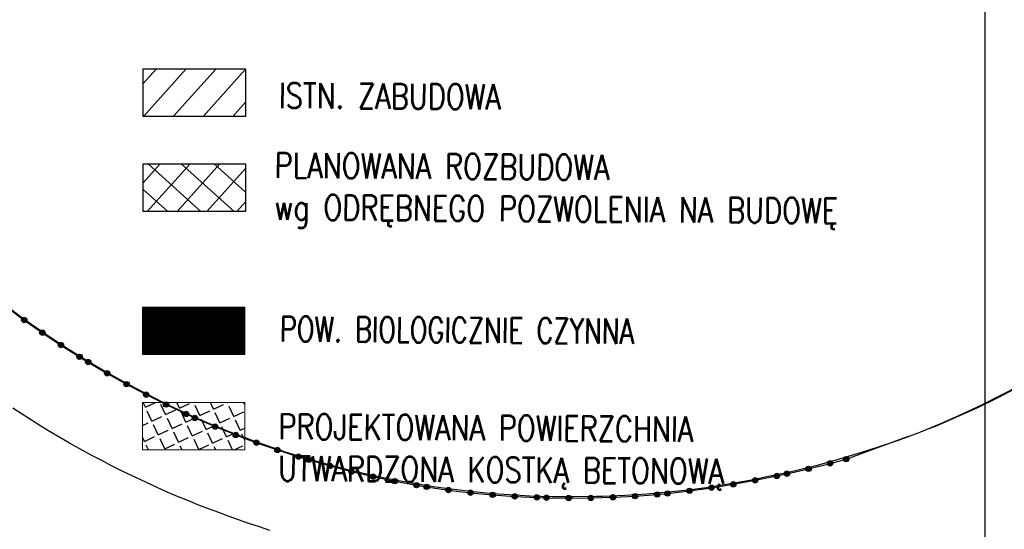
# Model space of a CAD drawing. Extents: x 88043 to 202646, y -79156 to -1177.
# Tile 47 of 54: x 167052 to 171495, y -36493 to -34195. Entities that reach past the tile are written whole.
import ezdxf

# ---------------------------------------------------------------- set-up
doc = ezdxf.new("R2010")
doc.units = ezdxf.units.DM
doc.header["$MEASUREMENT"] = 0
for name, pattern in [('4001', [0]), ('4002', [2, 1, -1]), ('4004', [4, 3, -1])]:
    doc.linetypes.add(name, pattern=pattern)
doc.layers.add('area', color=6, linetype='Continuous', plot=False)
for name, color, linetype in [('DROGI', 6, 'Continuous'), ('HATCH', 8, 'Continuous'), ('ODGIK_1', 7, 'Continuous'), ('Ogrodzenia', 9, 'Continuous'), ('OPIS PROJ', 2, 'Continuous'), ('PROJEKTY', 1, 'Continuous'), ('RAMKA', 3, 'Continuous'), ('Roslinnosc', 3, 'Continuous')]:
    doc.layers.add(name, color=color, linetype=linetype)
doc.layers.add('ZIELEN', color=82, linetype='Continuous', lineweight=0)
doc.styles.add('romans', font='romans.shx', dxfattribs={"width": 0.8})

# ---------------------------------------------------------------- blocks, each defined once
blk = doc.blocks.new('1281')
at = {"layer": 'Ogrodzenia', "color": 174, "linetype": 'Continuous'}
for radius in [0.24, 0.16, 0.08]:
    blk.add_circle((0, 0), radius, dxfattribs=at)
blk = doc.blocks.new('mroczocza')
at = {"layer": 'DROGI', "color": 8, "linetype": '4004'}
for p, q in [((142.39, 6.497), (143.195, 5.904)), ((143.195, 5.904), (144.014, 5.331)), ((144.014, 5.331), (144.847, 4.777)), ((144.847, 4.777), (145.693, 4.244)), ((145.693, 4.244), (146.08, 4.01)), ((146.08, 4.01), (146.94, 3.5)), ((146.94, 3.5), (147.812, 3.011)), ((147.812, 3.011), (148.696, 2.542)), ((187.116, 2.402), (188.004, 2.861)), ((148.696, 2.542), (149.59, 2.094)), ((186.217, 1.964), (187.116, 2.402)), ((143.096, 1.656), (142.678, 1.929)), ((149.59, 2.094), (150.495, 1.668)), ((185.308, 1.546), (186.217, 1.964)), ((143.518, 1.387), (143.096, 1.656)), ((143.942, 1.122), (143.518, 1.387)), ((150.495, 1.668), (150.89, 1.49)), ((150.89, 1.49), (151.809, 1.096)), ((184.39, 1.15), (185.308, 1.546)), ((144.37, 0.863), (143.942, 1.122)), ((151.809, 1.096), (152.737, 0.723)), ((180.28, -0.37), (184.39, 1.15)), ((144.8, 0.608), (144.37, 0.863)), ((145.233, 0.358), (144.8, 0.608)), ((152.737, 0.723), (153.673, 0.372)), ((145.37, 0.28), (145.233, 0.358)), ((145.806, 0.036), (145.37, 0.28)), ((146.245, -0.204), (145.806, 0.036)), ((153.673, 0.372), (154.618, 0.044)), ((154.618, 0.044), (155.57, -0.261)), ((146.687, -0.438), (146.245, -0.204)), ((147.131, -0.667), (146.687, -0.438)), ((155.57, -0.261), (156.03, -0.4)), ((156.03, -0.4), (156.991, -0.677)), ((179.555, -0.564), (180.28, -0.37)), ((147.578, -0.892), (147.131, -0.667)), ((156.991, -0.677), (157.958, -0.93)), ((177.61, -1.03), (178.585, -0.806)), ((178.585, -0.806), (179.555, -0.564)), ((148.027, -1.111), (147.578, -0.892)), ((148.479, -1.325), (148.027, -1.111)), ((148.933, -1.535), (148.479, -1.325)), ((157.958, -0.93), (158.932, -1.159)), ((158.932, -1.159), (159.91, -1.364)), ((175.19, -1.501), (176.174, -1.323)), ((176.174, -1.323), (177.155, -1.127)), ((177.155, -1.127), (177.61, -1.03)), ((149.19, -1.65), (148.933, -1.535)), ((149.647, -1.852), (149.19, -1.65)), ((159.91, -1.364), (160.894, -1.544)), ((160.894, -1.544), (161.35, -1.62)), ((161.35, -1.62), (162.339, -1.764)), ((162.339, -1.764), (163.332, -1.885)), ((173.213, -1.799), (174.203, -1.659)), ((174.203, -1.659), (175.19, -1.501)), ((150.107, -2.048), (149.647, -1.852)), ((150.569, -2.239), (150.107, -2.048)), ((163.332, -1.885), (164.328, -1.98)), ((164.328, -1.98), (165.325, -2.051)), ((165.325, -2.051), (166.324, -2.097)), ((166.324, -2.097), (166.76, -2.11)), ((166.76, -2.11), (167.76, -2.127)), ((167.76, -2.127), (168.76, -2.122)), ((168.76, -2.122), (169.759, -2.092)), ((169.759, -2.092), (170.758, -2.04)), ((170.758, -2.04), (171.755, -1.963)), ((171.755, -1.963), (172.22, -1.92)), ((172.22, -1.92), (173.213, -1.799)), ((151.033, -2.425), (150.569, -2.239)), ((151.5, -2.606), (151.033, -2.425)), ((151.968, -2.782), (151.5, -2.606)), ((152.438, -2.952), (151.968, -2.782)), ((152.86, -3.1), (152.438, -2.952)), ((153.332, -3.266), (152.86, -3.1)), ((153.805, -3.427), (153.332, -3.266)), ((154.28, -3.582), (153.805, -3.427))]:
    blk.add_line(p, q, dxfattribs=at)
at = {"layer": 'Ogrodzenia', "color": 184, "linetype": '4001'}
for p, q in [((142.39, 6.497), (143.195, 5.904)), ((143.195, 5.904), (144.014, 5.331)), ((144.014, 5.331), (144.847, 4.777)), ((144.847, 4.777), (145.693, 4.244)), ((145.693, 4.244), (146.08, 4.01)), ((146.08, 4.01), (146.94, 3.5)), ((146.94, 3.5), (147.812, 3.011)), ((147.812, 3.011), (148.696, 2.542)), ((148.696, 2.542), (149.59, 2.094)), ((149.59, 2.094), (150.495, 1.668)), ((150.495, 1.668), (150.89, 1.49)), ((150.89, 1.49), (151.809, 1.096)), ((151.809, 1.096), (152.737, 0.723)), ((152.737, 0.723), (153.673, 0.372)), ((153.673, 0.372), (154.618, 0.044)), ((154.618, 0.044), (155.57, -0.261)), ((155.57, -0.261), (156.03, -0.4)), ((156.03, -0.4), (156.991, -0.677)), ((179.555, -0.564), (180.28, -0.37)), ((156.991, -0.677), (157.958, -0.93)), ((177.61, -1.03), (178.585, -0.806)), ((178.585, -0.806), (179.555, -0.564)), ((157.958, -0.93), (158.932, -1.159)), ((158.932, -1.159), (159.91, -1.364)), ((175.19, -1.501), (176.174, -1.323)), ((176.174, -1.323), (177.155, -1.127)), ((177.155, -1.127), (177.61, -1.03)), ((159.91, -1.364), (160.894, -1.544)), ((160.894, -1.544), (161.35, -1.62)), ((161.35, -1.62), (162.339, -1.764)), ((162.339, -1.764), (163.332, -1.885)), ((173.213, -1.799), (174.203, -1.659)), ((174.203, -1.659), (175.19, -1.501)), ((163.332, -1.885), (164.328, -1.98)), ((164.328, -1.98), (165.325, -2.051)), ((165.325, -2.051), (166.324, -2.097)), ((166.324, -2.097), (166.76, -2.11)), ((166.76, -2.11), (167.76, -2.127)), ((167.76, -2.127), (168.76, -2.122)), ((168.76, -2.122), (169.759, -2.092)), ((169.759, -2.092), (170.758, -2.04)), ((170.758, -2.04), (171.755, -1.963)), ((171.755, -1.963), (172.22, -1.92)), ((172.22, -1.92), (173.213, -1.799))]:
    blk.add_line(p, q, dxfattribs=at)
at = {"layer": 'Roslinnosc', "color": 104, "linetype": '4002'}
blk.add_polyline3d([(188.098, 2.94, 0), (187.28, 2.51, 0), (186.384, 2.065, 0), (185.479, 1.64, 0), (184.564, 1.236, 0), (183.641, 0.853, 0), (183.56, 0.82, 0), (182.622, 0.474, 0), (181.676, 0.15, 0), (180.83, -0.12, 0), (179.871, -0.404, 0), (178.906, -0.665, 0), (177.935, -0.905, 0), (176.959, -1.122, 0), (176.92, -1.13, 0), (175.94, -1.33, 0), (174.956, -1.506, 0), (173.968, -1.658, 0), (173.28, -1.75, 0), (172.286, -1.862, 0), (171.29, -1.949, 0), (170.292, -2.013, 0), (169.293, -2.053, 0), (169, -2.06, 0), (168, -2.075, 0), (167, -2.067, 0), (166.001, -2.035, 0), (165.33, -2, 0), (164.333, -1.929, 0), (163.337, -1.834, 0), (162.344, -1.715, 0), (161.66, -1.62, 0), (160.673, -1.46, 0), (159.69, -1.277, 0), (158.711, -1.07, 0), (157.86, -0.87, 0), (156.892, -0.619, 0), (155.93, -0.346, 0), (154.975, -0.049, 0), (154.028, 0.271, 0), (153.86, 0.33, 0), (152.922, 0.677, 0), (151.993, 1.046, 0), (151.072, 1.437, 0), (150.64, 1.63, 0), (149.734, 2.053, 0), (148.838, 2.497, 0), (147.953, 2.963, 0), (147.079, 3.449, 0), (146.94, 3.53, 0), (146.077, 4.035, 0), (145.226, 4.56, 0), (144.387, 5.105, 0), (143.95, 5.4, 0), (143.131, 5.974, 0), (142.327, 6.568, 0)], dxfattribs=at)
at = {"layer": 'Ogrodzenia', "color": 184, "xscale": 0.5, "yscale": 0.5, "zscale": 0.5}
for p in [(143.195, 5.904), (143.195, 5.904), (144.014, 5.331), (144.014, 5.331), (144.847, 4.777), (144.847, 4.777), (145.693, 4.244), (145.693, 4.244), (146.08, 4.01), (146.08, 4.01), (146.94, 3.5), (146.94, 3.5), (147.812, 3.011), (147.812, 3.011), (148.696, 2.542), (148.696, 2.542), (149.59, 2.094), (149.59, 2.094), (150.495, 1.668), (150.495, 1.668), (150.89, 1.49), (150.89, 1.49), (151.809, 1.096), (151.809, 1.096), (152.737, 0.723), (152.737, 0.723), (153.673, 0.372), (153.673, 0.372), (154.618, 0.044), (154.618, 0.044), (155.57, -0.261), (155.57, -0.261), (156.03, -0.4), (156.03, -0.4), (179.555, -0.564), (179.555, -0.564), (180.28, -0.37), (156.991, -0.677), (156.991, -0.677), (157.958, -0.93), (157.958, -0.93), (178.585, -0.806), (178.585, -0.806), (158.932, -1.159), (158.932, -1.159), (159.91, -1.364), (159.91, -1.364), (176.174, -1.323), (176.174, -1.323), (177.155, -1.127), (177.155, -1.127), (177.61, -1.03), (177.61, -1.03), (160.894, -1.544), (160.894, -1.544), (161.35, -1.62), (161.35, -1.62), (162.339, -1.764), (162.339, -1.764), (163.332, -1.885), (163.332, -1.885), (173.213, -1.799), (173.213, -1.799), (174.203, -1.659), (174.203, -1.659), (175.19, -1.501), (175.19, -1.501), (164.328, -1.98), (164.328, -1.98), (165.325, -2.051), (165.325, -2.051), (166.324, -2.097), (166.324, -2.097), (166.76, -2.11), (166.76, -2.11), (167.76, -2.127), (167.76, -2.127), (168.76, -2.122), (168.76, -2.122), (169.759, -2.092), (169.759, -2.092), (170.758, -2.04), (170.758, -2.04), (171.755, -1.963), (171.755, -1.963), (172.22, -1.92), (172.22, -1.92)]:
    blk.add_blockref('1281', p, dxfattribs=at)

msp = doc.modelspace()

# ---------------------------------------------------------------- hatches: boundary and pattern name
at = {"layer": 'HATCH', "linetype": 'Continuous', "lineweight": 0}
h = msp.add_hatch(dxfattribs=at)
h.set_pattern_fill('ANSI31', color=256, scale=800, angle=3, style=0)
h.set_pattern_definition([(48, (33.71, -606.57), (-74.31448, 66.91306), [])])
h.paths.add_polyline_path([(167609.084, -34416.187), (167609.084, -34630.784), (168070.776, -34630.784), (168070.776, -34416.187)])
h = msp.add_hatch(dxfattribs=at)
h.set_pattern_fill('ANSI37', color=256, scale=800, angle=3, style=0)
h.set_pattern_definition([(48, (33.71, -606.57), (-74.31448, 66.91306), []), (138, (33.71, -606.57), (-66.91306, -74.31448), [])])
h.paths.add_polyline_path([(167609.084, -34845.381), (167609.084, -35059.979), (168070.776, -35059.979), (168070.776, -34845.381)])
at = {"layer": 'PROJEKTY', "ltscale": 100}
h = msp.add_hatch(dxfattribs=at)
h.set_pattern_fill('ANGLE', color=256, scale=250, angle=25)
h.set_pattern_definition([(25, (33.706, -606.575), (-29.055005, 62.30866), [50, -18.75]), (115, (33.706, -606.575), (-62.30866, -29.055005), [50, -18.75])])
h.paths.add_polyline_path([(167605.966, -35920.722), (167605.966, -36135.319), (168067.658, -36135.319), (168067.658, -35920.722)])
at = {"layer": 'ZIELEN', "transparency": 33554457}
h = msp.add_hatch(dxfattribs=at)
h.set_pattern_fill('ANSI31', color=256, scale=10, angle=352)
h.set_pattern_definition([(37, (65031.6769, -11688.2379), (-0.752268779, 0.998294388), [])])
h.paths.add_polyline_path([(167605.966, -35490.742), (167605.966, -35705.34), (168067.658, -35705.34), (168067.658, -35490.742)])

# ---------------------------------------------------------------- linework, layer by layer
at = {"layer": 'ODGIK_1', "elevation": 15419}
for points in [[(167609.084, -34416.187), (168070.776, -34416.187), (168070.776, -34630.784), (167609.084, -34630.784)], [(167609.084, -34845.381), (168070.776, -34845.381), (168070.776, -35059.979), (167609.084, -35059.979)]]:
    msp.add_lwpolyline(points, close=True, dxfattribs=at)
at = {"layer": 'RAMKA', "color": 1}
msp.add_lwpolyline([(171407.303, -42484.611), (148004.412, -42482.051), (148004.412, -22808.721), (171407.303, -22811.281)], close=True, dxfattribs=at)
at = {"layer": 'ZIELEN', "color": 9, "elevation": 15419}
for points in [[(167605.966, -35490.742), (168067.658, -35490.742), (168067.658, -35705.34), (167605.966, -35705.34)], [(167605.966, -35920.722), (168067.658, -35920.722), (168067.658, -36135.319), (167605.966, -36135.319)]]:
    msp.add_lwpolyline(points, close=True, dxfattribs=at)

# ---------------------------------------------------------------- block references
at = {"layer": 'area', "xscale": 100, "yscale": 100, "zscale": 100}
msp.add_blockref('mroczocza', (152752.92, -36139.639), dxfattribs=at)

# ---------------------------------------------------------------- texts
at = {"layer": 'OPIS PROJ', "color": 2, "linetype": 'Continuous', "style": 'romans', "width": 0.75}
msp.add_text('POW. BIOLOGICZNIE CZYNNA', height=113.28125, rotation=359.626074, dxfattribs=at).set_placement((168225.253, -35645.952, 15419))
at = {"layer": 'OPIS PROJ', "color": 2, "linetype": 'Continuous', "char_height": 113.28125, "attachment_point": 1, "rotation": 359.626074, "style": 'romans'}
for s, width, insert in [('ISTN. ZABUDOWA ', 2347.8711, (168221.31, -34479.841, 15419)), ('PLANOWANA ROZBUDOWA \\Pwg ODRĘBNEGO POZWOLENIA NA BUDOWĘ ', 3725.39184, (168202.216, -34794.501, 15419)), ('PROJEKTOWANA POWIERZCHNIA UTWARDZONA KOSTKĄ BETONOWĄ ', 2622.42235, (168219.384, -35972.884))]:
    msp.add_mtext_dynamic_manual_height_columns(s, width=width, gutter_width=12.5, heights=[0], dxfattribs=dict(at, insert=insert))

doc.saveas('drawing.dxf')
